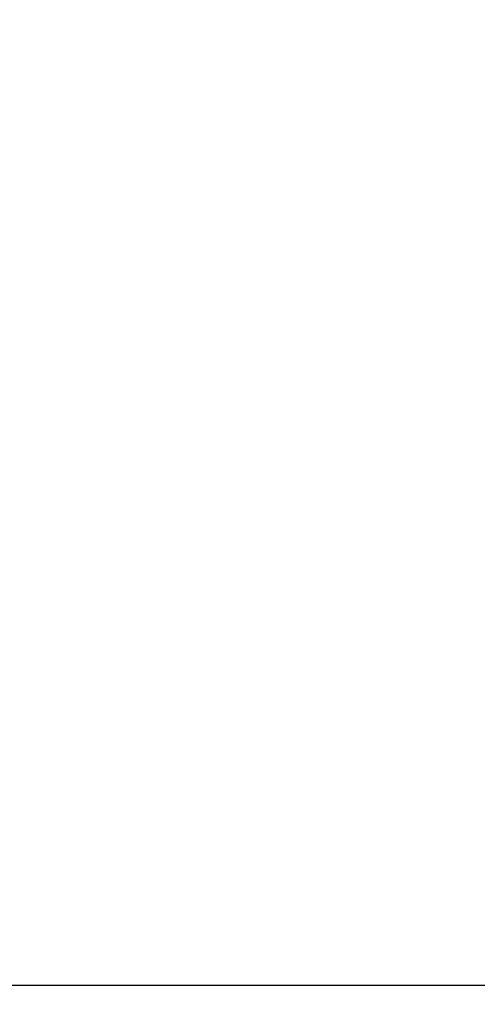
# Model space of a CAD drawing. Header units: millimetres. Extents: x 0 to 420, y 0 to 297.
# Tile 61 of 68: x 337.55 to 339.94, y 167.45 to 172.6. Entities that reach past the tile are written whole.
import ezdxf

# ---------------------------------------------------------------- set-up
doc = ezdxf.new("R2010")
doc.units = ezdxf.units.MM
doc.layers.add('QUOTE', color=174, linetype='Continuous')
doc.styles.add('SLDTEXTSTYLE3', font='TXT', dxfattribs={"width": 0.75})
doc.dimstyles.new('SLDDIMSTYLE1', dxfattribs={"dimtxt": 3, "dimasz": 3, "dimexe": 0, "dimexo": 0.0625, "dimgap": 0.75, "dimtad": 1, "dimlfac": 6.533088, "dimrnd": 1e-09, "dimzin": 12, "dimdsep": 46, "dimtxsty": 'SLDTEXTSTYLE3', "dimsah": 1, "dimcen": 0.09, "dimadec": 0, "dimazin": 3, "dimtfac": 1, "dimtdec": 3, "dimtofl": 0, "dimtmove": 0, "dimatfit": 3, "dimfxl": 0, "dimfrac": 2, "dimtolj": 1, "dimtzin": 12, "dimarcsym": 0})

# ---------------------------------------------------------------- blocks, each defined once
blk = doc.blocks.new('_D_1')
at = {"layer": 'QUOTE'}
for p, q in [((328.3247, 280.2243), (365.9198, 280.2243)), ((363.9198, 142.6018), (363.9198, 280.2243)), ((347.391, 142.6018), (365.9198, 142.6018))]:
    blk.add_line(p, q, dxfattribs=at)
for points in [[(363.9198, 280.2243), (363.4198, 277.2243), (364.4198, 277.2243)], [(363.9198, 142.6018), (364.4198, 145.6018), (363.4198, 145.6018)]]:
    blk.add_solid(points, dxfattribs=at)
at = {"layer": 'QUOTE', "insert": (360.0526, 206.4256), "char_height": 3, "attachment_point": 1, "rotation": 90, "style": 'SLDTEXTSTYLE3'}
blk.add_mtext('899,1', dxfattribs=at)

msp = doc.modelspace()

# ---------------------------------------------------------------- linework, layer by layer
at = {"color": 7, "linetype": 'Continuous', "lineweight": 25}
msp.add_line((343.1621, 167.5517), (327.1666, 167.5517), dxfattribs=at)

# ---------------------------------------------------------------- dimensions: what is measured, and where the dimension line sits
at = {"layer": 'QUOTE'}
dim = msp.add_linear_dim(base=(363.9198, 280.2243), p1=(345.391, 142.6018), p2=(326.3247, 280.2243), angle=90, dimstyle='SLDDIMSTYLE1', dxfattribs=at)
dim.commit()
dim.dimension.update_dxf_attribs({"geometry": '_D_1', "text_midpoint": (363.9198, 211.4131), "dimtype": 160})

doc.saveas('drawing.dxf')
